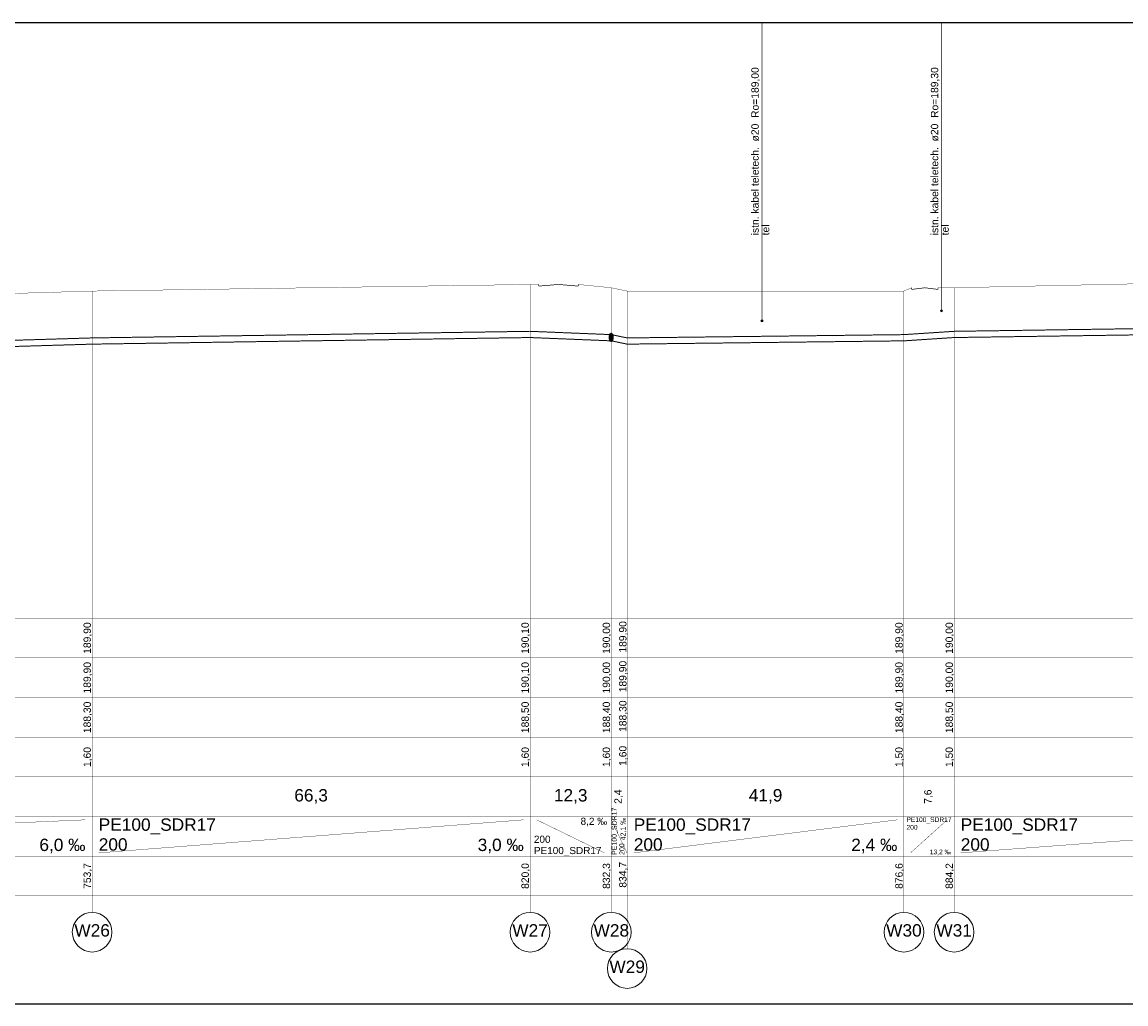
# Model space of a CAD drawing. Header units: inches. Extents: x -156 to 1086, y -12 to 33.
# Tile 6 of 30: x 8 to 41, y -12 to 18. Entities that reach past the tile are written whole.
import ezdxf
from ezdxf.lldxf.tags import DXFTag

# ---------------------------------------------------------------- set-up
doc = ezdxf.new("R2010")
doc.units = ezdxf.units.IN
doc.header["$MEASUREMENT"] = 0
for name, color, linetype, true_color in [('IS_Kolizje', 7, 'SOLID', 0x000000), ('IS_Kolizje_-_opisy', 7, 'SOLID', 0x000000), ('IS_Sieci_na_profilu', 7, 'SOLID', 0x000000), ('IS_Tabelka_profilu', 7, 'SOLID', 0x000000), ('IS_Tabelka_profilu_-_opisy', 7, 'SOLID', 0x000000), ('IS_Teren_proj', 7, 'SOLID', 0x000000)]:
    doc.layers.add(name, color=color, linetype=linetype, true_color=true_color)
tags = doc.linetypes.add('SOLID', pattern=[10, 10, 0]).pattern_tags.tags
tags[6:7] = [DXFTag(74, 4), DXFTag(75, 0), DXFTag(340, '0'), DXFTag(46, 0.0), DXFTag(50, 0.0), DXFTag(44, 0.0), DXFTag(45, 0.0)]
tags[4:5] = [DXFTag(74, 4), DXFTag(75, 0), DXFTag(340, '0'), DXFTag(46, 0.0), DXFTag(50, 0.0), DXFTag(44, 0.0), DXFTag(45, 0.0)]

msp = doc.modelspace()

# ---------------------------------------------------------------- hatches: boundary and pattern name
at = {"layer": 'IS_Kolizje', "ltscale": 0.01}
h = msp.add_hatch(color=256, dxfattribs=at)
edge = h.paths.add_edge_path()
edge.add_ellipse((30.009, 9), major_axis=(0.03, 0), ratio=1, start_angle=0, end_angle=360)
h = msp.add_hatch(color=256, dxfattribs=at)
edge = h.paths.add_edge_path()
edge.add_ellipse((35.445, 9.3), major_axis=(0.03, 0), ratio=1, start_angle=0, end_angle=360)
at = {"layer": 'IS_Sieci_na_profilu', "ltscale": 0.01}
h = msp.add_hatch(dxfattribs=at)
h.set_pattern_fill('AR-SAND', color=256, scale=0.01, style=0)
h.paths.add_polyline_path([(9.75, 3.8), (10, 3.8), (10.25, 3.8), (10, 3.8)])

# ---------------------------------------------------------------- linework, layer by layer
for points in [[(-156.277, -11.671), (-156.277, 18.029), (102.723, 18.029)], [(-156.277, -11.671), (102.723, -11.671)]]:
    msp.add_lwpolyline(points)
at = {"layer": 'IS_Kolizje', "lineweight": 20, "ltscale": 0.01}
for centre in [(30.009, 9), (35.445, 9.3)]:
    msp.add_ellipse(centre, major_axis=(0.03, 0), ratio=1, dxfattribs=at)
at = {"layer": 'IS_Kolizje_-_opisy', "ltscale": 0.01, "const_width": 0.02}
for points in [[(30.009, 18.029), (30.009, 9.03)], [(35.445, 18.029), (35.445, 9.33)]]:
    msp.add_lwpolyline(points, dxfattribs=at)
at = {"layer": 'IS_Sieci_na_profilu', "ltscale": 0.01}
for points, const_width in [([(23.247, 10.1), (23.247, 10.05)], 0.02), ([(23.247, 10.05), (23.847, 10.1)], 0.02), ([(23.847, 10.1), (24.447, 10.05)], 0.02), ([(24.447, 10.05), (24.447, 10.1)], 0.02), ([(34.543, 10), (34.543, 9.95)], 0.02), ([(34.543, 9.95), (34.943, 10)], 0.02), ([(34.943, 10), (35.343, 9.95)], 0.02), ([(35.343, 9.95), (35.343, 10)], 0.02), ([(9.727, 8.482), (22.987, 8.682)], 0.03), ([(22.987, 8.682), (25.447, 8.582)], 0.03), ([(34.307, 8.582), (35.827, 8.682)], 0.03), ([(35.827, 8.682), (49.627, 8.882)], 0.03), ([(35.827, 8.494), (49.627, 8.694)], 0.03), ([(-13.573, 7.782), (9.727, 8.482)], 0.03), ([(9.727, 8.294), (22.987, 8.494)], 0.03), ([(22.987, 8.494), (25.447, 8.394)], 0.03), ([(25.447, 8.582), (25.927, 8.482)], 0.03), ([(25.447, 8.394), (25.927, 8.294)], 0.03), ([(25.927, 8.482), (34.307, 8.582)], 0.03), ([(25.927, 8.294), (34.307, 8.394)], 0.03), ([(34.307, 8.394), (35.827, 8.494)], 0.03), ([(-13.573, 7.594), (9.727, 8.294)], 0.03)]:
    msp.add_lwpolyline(points, dxfattribs=dict(at, const_width=const_width))
at = {"layer": 'IS_Sieci_na_profilu', "lineweight": 60, "ltscale": 0.01}
msp.add_ellipse((25.443, 8.5), major_axis=(0, 0.1), ratio=0.199555, dxfattribs=at)
at = {"layer": 'IS_Tabelka_profilu', "ltscale": 0.01, "const_width": 0.01}
for points in [[(22.987, 10.1), (22.987, 0)], [(22.987, 0), (22.987, 10.1)], [(9.727, 9.9), (9.727, 0)], [(9.727, 0), (9.727, 9.9)], [(25.447, 10), (25.447, 0)], [(25.447, 0), (25.447, 10)], [(25.927, 9.9), (25.927, 0)], [(25.927, 0), (25.927, 9.9)], [(34.307, 9.9), (34.307, 0)], [(34.307, 0), (34.307, 9.9)], [(35.827, 10), (35.827, 0)], [(35.827, 0), (35.827, 10)], [(9.727, 0), (9.727, 1.2)], [(22.987, 0), (22.987, 1.2)], [(25.447, 0), (25.447, 1.2)], [(25.927, 0), (25.927, 1.2)], [(34.307, 0), (34.307, 1.2)], [(35.827, 0), (35.827, 1.2)], [(9.727, -6), (-13.573, -6), (-13.573, 0), (9.727, 0), (9.727, -6)], [(22.987, -6), (9.727, -6), (9.727, 0), (22.987, 0), (22.987, -6)], [(25.447, -6), (22.987, -6), (22.987, 0), (25.447, 0), (25.447, -6)], [(25.927, -6), (25.447, -6), (25.447, 0), (25.927, 0), (25.927, -6)], [(34.307, -6), (25.927, -6), (25.927, 0), (34.307, 0), (34.307, -6)], [(35.827, -6), (34.307, -6), (34.307, 0), (35.827, 0), (35.827, -6)], [(49.627, -6), (35.827, -6), (35.827, 0), (49.627, 0), (49.627, -6)], [(-13.573, -1.2), (9.727, -1.2)], [(9.727, -1.2), (22.987, -1.2)], [(22.987, -1.2), (25.447, -1.2)], [(25.447, -1.2), (25.927, -1.2)], [(25.927, -1.2), (34.307, -1.2)], [(34.307, -1.2), (35.827, -1.2)], [(35.827, -1.2), (49.627, -1.2)], [(-13.573, -2.4), (9.727, -2.4)], [(9.727, -2.4), (22.987, -2.4)], [(22.987, -2.4), (25.447, -2.4)], [(25.447, -2.4), (25.927, -2.4)], [(25.927, -2.4), (34.307, -2.4)], [(34.307, -2.4), (35.827, -2.4)], [(35.827, -2.4), (49.627, -2.4)], [(-13.573, -3.6), (9.727, -3.6)], [(9.727, -3.6), (22.987, -3.6)], [(22.987, -3.6), (25.447, -3.6)], [(25.447, -3.6), (25.927, -3.6)], [(25.927, -3.6), (34.307, -3.6)], [(34.307, -3.6), (35.827, -3.6)], [(35.827, -3.6), (49.627, -3.6)], [(-13.573, -4.8), (9.727, -4.8)], [(9.727, -4.8), (22.987, -4.8)], [(22.987, -4.8), (25.447, -4.8)], [(25.447, -4.8), (25.927, -4.8)], [(25.927, -4.8), (34.307, -4.8)], [(34.307, -4.8), (35.827, -4.8)], [(35.827, -4.8), (49.627, -4.8)], [(-13.573, -6), (9.727, -6)], [(9.727, -7.2), (9.727, -6)], [(9.727, -6), (22.987, -6)], [(22.987, -7.2), (22.987, -6)], [(22.987, -6), (25.447, -6)], [(25.447, -7.2), (25.447, -6)], [(25.447, -6), (25.927, -6)], [(25.927, -7.2), (25.927, -6)], [(25.927, -6), (34.307, -6)], [(34.307, -7.2), (34.307, -6)], [(34.307, -6), (35.827, -6)], [(35.827, -7.2), (35.827, -6)], [(35.827, -6), (49.627, -6)], [(9.727, -8.4), (-13.573, -8.4), (-13.573, -7.2), (9.727, -7.2), (9.727, -8.4)], [(-13.573, -7.2), (9.727, -7.2)], [(22.987, -8.4), (9.727, -8.4), (9.727, -7.2), (22.987, -7.2), (22.987, -8.4)], [(9.727, -7.2), (22.987, -7.2)], [(25.447, -8.4), (22.987, -8.4), (22.987, -7.2), (25.447, -7.2), (25.447, -8.4)], [(22.987, -7.2), (25.447, -7.2)], [(25.927, -8.4), (25.447, -8.4), (25.447, -7.2), (25.927, -7.2), (25.927, -8.4)], [(25.447, -7.2), (25.927, -7.2)], [(34.307, -8.4), (25.927, -8.4), (25.927, -7.2), (34.307, -7.2), (34.307, -8.4)], [(25.927, -7.2), (34.307, -7.2)], [(35.827, -8.4), (34.307, -8.4), (34.307, -7.2), (35.827, -7.2), (35.827, -8.4)], [(34.307, -7.2), (35.827, -7.2)], [(49.627, -8.4), (35.827, -8.4), (35.827, -7.2), (49.627, -7.2), (49.627, -8.4)], [(35.827, -7.2), (49.627, -7.2)], [(-13.573, -8.4), (9.727, -8.4)], [(9.727, -8.4), (22.987, -8.4)], [(22.987, -8.4), (25.447, -8.4)], [(25.447, -8.4), (25.927, -8.4)], [(25.927, -8.4), (34.307, -8.4)], [(34.307, -8.4), (35.827, -8.4)], [(35.827, -8.4), (49.627, -8.4)]]:
    msp.add_lwpolyline(points, dxfattribs=at)
at = {"layer": 'IS_Tabelka_profilu_-_opisy', "ltscale": 0.01, "const_width": 0.01}
for points in [[(-13.373, -7.1), (9.525, -6.1)], [(9.927, -7.1), (22.796, -6.1)], [(23.187, -6.1), (25.239, -7.1)], [(25.447, -6.1), (25.922, -7.1)], [(26.127, -7.1), (34.107, -6.1)], [(34.507, -7.1), (35.617, -6.1)], [(36.027, -7.1), (49.422, -6.1)], [(9.727, -8.9), (9.727, -8.4)], [(22.987, -8.9), (22.987, -8.4)], [(25.447, -8.9), (25.447, -8.4)], [(25.927, -10), (25.927, -8.4)], [(34.307, -8.9), (34.307, -8.4)], [(35.827, -8.9), (35.827, -8.4)]]:
    msp.add_lwpolyline(points, dxfattribs=at)
at = {"layer": 'IS_Tabelka_profilu_-_opisy', "lineweight": 9, "ltscale": 0.01}
for centre in [(9.727, -9.5), (22.987, -9.5), (25.447, -9.5), (34.307, -9.5), (35.827, -9.5), (25.927, -10.6)]:
    msp.add_ellipse(centre, major_axis=(0.6, 0), ratio=1, dxfattribs=at)
at = {"layer": 'IS_Teren_proj', "ltscale": 0.01, "const_width": 0.01}
for points in [[(9.727, 9.9), (22.987, 10.1)], [(22.987, 10.1), (23.247, 10.1)], [(24.447, 10.1), (25.447, 10)], [(35.827, 10), (49.627, 10.3)], [(-13.573, 9.2), (9.727, 9.9)], [(25.447, 10), (25.927, 9.9)], [(25.927, 9.9), (34.307, 9.9)], [(34.307, 9.9), (34.543, 10)], [(35.343, 10), (35.827, 10)]]:
    msp.add_lwpolyline(points, dxfattribs=at)

# ---------------------------------------------------------------- texts
at = {"layer": 'IS_Kolizje_-_opisy', "ltscale": 0.01, "char_height": 0.2232, "attachment_point": 7, "rotation": 90}
for s, insert in [('\\fArial|b0|i0;istn. kabel teletech.  ø20  Ro=189,00', (29.952, 11.587)), ('\\fArial|b0|i0;istn. kabel teletech.  ø20  Ro=189,30', (35.387, 11.587)), ('\\fArial|b0|i0;tel', (30.232, 11.587)), ('\\fArial|b0|i0;tel', (35.667, 11.587))]:
    msp.add_mtext(s, dxfattribs=dict(at, insert=insert))
at = {"layer": 'IS_Tabelka_profilu_-_opisy', "ltscale": 0.01, "rotation": 90}
for s, insert, char_height, attachment_point in [('\\fArial|b0|i0;189,90', (9.731, -0.6), 0.2232, 8), ('\\fArial|b0|i0;190,10', (22.991, -0.6), 0.2232, 8), ('\\fArial|b0|i0;190,00', (25.451, -0.6), 0.2232, 8), ('\\fArial|b0|i0;189,90', (25.948, -0.564), 0.2232, 8), ('\\fArial|b0|i0;189,90', (34.311, -0.6), 0.2232, 8), ('\\fArial|b0|i0;190,00', (35.831, -0.6), 0.2232, 8), ('\\fArial|b0|i0;189,90', (25.948, -1.764), 0.2232, 8), ('\\fArial|b0|i0;189,90', (9.731, -1.8), 0.2232, 8), ('\\fArial|b0|i0;190,10', (22.991, -1.8), 0.2232, 8), ('\\fArial|b0|i0;190,00', (25.451, -1.8), 0.2232, 8), ('\\fArial|b0|i0;189,90', (34.311, -1.8), 0.2232, 8), ('\\fArial|b0|i0;190,00', (35.831, -1.8), 0.2232, 8), ('\\fArial|b0|i0;188,30', (9.731, -3), 0.2232, 8), ('\\fArial|b0|i0;188,50', (22.991, -3), 0.2232, 8), ('\\fArial|b0|i0;188,40', (25.451, -3), 0.2232, 8), ('\\fArial|b0|i0;188,30', (25.948, -2.964), 0.2232, 8), ('\\fArial|b0|i0;188,40', (34.311, -3), 0.2232, 8), ('\\fArial|b0|i0;188,50', (35.831, -3), 0.2232, 8), ('\\fArial|b0|i0;1,60', (9.731, -4.2), 0.2232, 8), ('\\fArial|b0|i0;1,60', (22.991, -4.2), 0.2232, 8), ('\\fArial|b0|i0;1,60', (25.451, -4.2), 0.2232, 8), ('\\fArial|b0|i0;1,60', (25.948, -4.164), 0.2232, 8), ('\\fArial|b0|i0;1,50', (34.311, -4.2), 0.2232, 8), ('\\fArial|b0|i0;1,50', (35.831, -4.2), 0.2232, 8), ('\\fArial|b0|i0;2,4', (25.804, -5.4), 0.2232, 8), ('\\fArial|b0|i0;7,6', (35.184, -5.4), 0.2232, 8), ('\\fArial|b0|i0;PE100_SDR17', (25.459, -7.162), 0.1512, 1), ('\\fArial|b0|i0;42,1 ‰', (25.905, -6.038), 0.1512, 9), ('{\\fArial|b0|i0|c238|p34;200}', (25.692, -7.162), 0.1512, 1), ('\\fArial|b0|i0;753,7', (9.731, -7.8), 0.2232, 8), ('{\\fArial|b0|i0|c238|p34;820,0}', (22.991, -7.8), 0.2232, 8), ('\\fArial|b0|i0;832,3', (25.451, -7.8), 0.2232, 8), ('\\fArial|b0|i0;834,7', (25.948, -7.764), 0.2232, 8), ('\\fArial|b0|i0;876,6', (34.311, -7.8), 0.2232, 8), ('{\\fArial|b0|i0|c238|p34;884,2}', (35.831, -7.8), 0.2232, 8)]:
    msp.add_mtext(s, dxfattribs=dict(at, insert=insert, char_height=char_height, attachment_point=attachment_point))
at = {"layer": 'IS_Tabelka_profilu_-_opisy', "ltscale": 0.01}
for s, insert, char_height, attachment_point in [('\\fArial|b0|i0;66,3', (16.357, -5.614), 0.3744, 8), ('\\fArial|b0|i0;12,3', (24.217, -5.614), 0.3744, 8), ('\\fArial|b0|i0;41,9', (30.117, -5.614), 0.3744, 8), ('\\fArial|b0|i0;PE100_SDR17', (9.927, -6.058), 0.3744, 1), ('\\fArial|b0|i0;8,2 ‰', (25.322, -6.036), 0.216, 3), ('\\fArial|b0|i0;PE100_SDR17', (26.127, -6.058), 0.3744, 1), ('{\\fArial|b0|i0|c238|p34;200}', (34.384, -6.255), 0.144, 1), ('\\fArial|b0|i0;PE100_SDR17', (34.384, -6.022), 0.144, 1), ('\\fArial|b0|i0;PE100_SDR17', (36.027, -6.058), 0.3744, 1), ('{\\fArial|b0|i0|c238|p34;200}', (9.927, -6.658), 0.3744, 1), ('{\\fArial|b0|i0|c238|p34;200}', (23.103, -6.8), 0.216, 7), ('{\\fArial|b0|i0|c238|p34;200}', (26.127, -6.658), 0.3744, 1), ('{\\fArial|b0|i0|c238|p34;200}', (36.027, -6.658), 0.3744, 1), ('\\fArial|b0|i0;6,0 ‰', (9.525, -7.114), 0.3744, 9), ('\\fArial|b0|i0;3,0 ‰', (22.796, -7.114), 0.3744, 9), ('\\fArial|b0|i0;PE100_SDR17', (23.103, -7.2), 0.216, 7), ('\\fArial|b0|i0;2,4 ‰', (34.107, -7.114), 0.3744, 9), ('\\fArial|b0|i0;13,2 ‰', (35.739, -7.171), 0.144, 9), ('\\fArial|b0|i0;W26', (9.727, -9.258), 0.3744, 2), ('\\fArial|b0|i0;W27', (22.987, -9.258), 0.3744, 2), ('\\fArial|b0|i0;W28', (25.447, -9.258), 0.3744, 2), ('\\fArial|b0|i0;W30', (34.307, -9.258), 0.3744, 2), ('\\fArial|b0|i0;W31', (35.827, -9.258), 0.3744, 2), ('\\fArial|b0|i0;W29', (25.927, -10.358), 0.3744, 2)]:
    msp.add_mtext(s, dxfattribs=dict(at, insert=insert, char_height=char_height, attachment_point=attachment_point))

doc.saveas('drawing.dxf')
